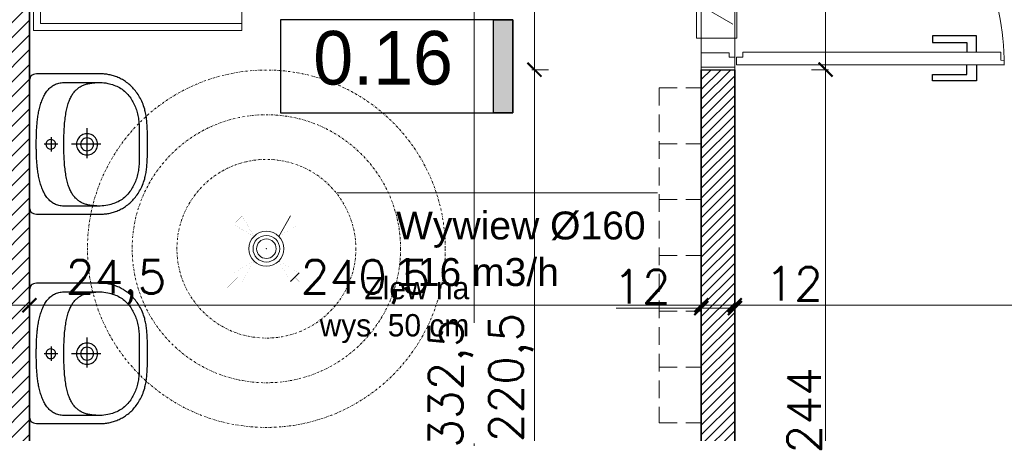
# Model space of a CAD drawing. Header units: millimetres. Extents: x -740 to 33545, y -26688 to 22494.
# Tile 134 of 256: x 10526 to 10878, y 10010 to 10158. Entities that reach past the tile are written whole.
import ezdxf
from ezdxf.lldxf.tags import DXFTag

# ---------------------------------------------------------------- set-up
doc = ezdxf.new("R2010")
doc.units = ezdxf.units.MM
doc.header["$MEASUREMENT"] = 0
for name, pattern in [('CENTERX2', [101.6, 63.5, -12.7, 12.7, -12.7]), ('DASHDOT', [1, 0.5, -0.25, 0, -0.25]), ('DASHED2', [9.525, 6.35, -3.175])]:
    doc.linetypes.add(name, pattern=pattern)
doc.layers.get('Defpoints').update_dxf_attribs({"color": 252})
doc.layers.add('## went NIEWID', color=51, linetype='DASHDOT', lineweight=15, plot=False)
for name, color, linetype in [('_IS_EKO_Opis_Wentylacja', 7, 'CENTERX2'), ('stolarka', 252, 'Continuous'), ('tabelki opis', 252, 'Continuous'), ('WYPOSAŻENIE', 252, 'Continuous')]:
    doc.layers.add(name, color=color, linetype=linetype)
for name, color, linetype, lineweight in [('_IS_EKO_transfer', 5, 'Continuous', 15), ('_IS_WYCIAG_TOALETY', 6, 'Continuous', 20), ('A_istniejące ściany', 252, 'Continuous', 35), ('A_l.przerywana', 252, 'ICAD_ISO03W100', 9), ('A_opisy', 252, 'Continuous', 15), ('A_projektowane sciany', 252, 'Continuous', 35), ('A_wyposażenie', 252, 'Continuous', 9), ('l. przekrojowa', 252, 'Continuous', 30), ('l.wypełnien', 252, 'Continuous', 5), ('mebelki', 252, 'Continuous', 9), ('szraf1', 252, 'Continuous', 5), ('wymiarowanie', 252, 'Continuous', 9)]:
    doc.layers.add(name, color=color, linetype=linetype, lineweight=lineweight)
doc.styles.add('Arial', font='arial.ttf')
doc.styles.add('ARIALL', font='GOTHIC.TTF', dxfattribs={"height": 40})
doc.styles.add('ROMANS', font='romans')
doc.styles.add('styl2', font='simplex.shx')
tags = doc.linetypes.add('ICAD_ISO03W100', pattern=[30, 12, -18]).pattern_tags.tags
tags[6:7] = [DXFTag(74, 4), DXFTag(75, 0), DXFTag(340, '0'), DXFTag(46, 1.0), DXFTag(50, 0.0), DXFTag(44, 0.0), DXFTag(45, 0.0)]
tags[4:5] = [DXFTag(74, 4), DXFTag(75, 0), DXFTag(340, '0'), DXFTag(46, 1.0), DXFTag(50, 0.0), DXFTag(44, 0.0), DXFTag(45, 0.0)]
doc.dimstyles.new('Skala 1-50', dxfattribs={"dimtxt": 12, "dimasz": 5, "dimexe": 1, "dimexo": 1, "dimgap": 1.5, "dimtad": 1, "dimdec": 1, "dimrnd": 0.5, "dimtxsty": 'styl2', "dimblk": 'ARCHTICK', "dimcen": 5, "dimadec": 0, "dimazin": 0, "dimtfac": 1, "dimtdec": 1, "dimtmove": 1, "dimatfit": 3, "dimldrblk": 'ARCHTICK', "dimfxl": 0, "dimlwd": -1, "dimlwe": -1, "dimarcsym": 0})

# ---------------------------------------------------------------- blocks, each defined once
blk = doc.blocks.new('_ArchTick')
at = {"color": 0, "linetype": 'ByBlock', "const_width": 0.15}
blk.add_lwpolyline([(-0.5, -0.5), (0.5, 0.5)], dxfattribs=at)
blk = doc.blocks.new('*D1183')
at = {"layer": 'Defpoints', "color": 0}
for p in [(10504.8, 10078.25), (10529.35, 10077.44), (10529.35, 10055.97)]:
    blk.add_point(p, dxfattribs=at)
at = {"layer": 'wymiarowanie', "color": 0}
for p, q in [((10504.8, 10060.97), (10504.8, 10054.97)), ((10529.35, 10060.97), (10529.35, 10054.97)), ((10504.8, 10055.97), (10529.35, 10055.97)), ((10529.35, 10055.97), (10577.4, 10055.97))]:
    blk.add_line(p, q, dxfattribs=at)
at = {"layer": 'wymiarowanie', "color": 0, "xscale": 5, "yscale": 5, "zscale": 5, "rotation": 180}
blk.add_blockref('_ArchTick', (10504.8, 10055.97), dxfattribs=at)
at = {"layer": 'wymiarowanie', "color": 0, "xscale": 5, "yscale": 5, "zscale": 5}
blk.add_blockref('_ArchTick', (10529.35, 10055.97), dxfattribs=at)
at = {"layer": 'wymiarowanie', "color": 0, "insert": (10560.33, 10064.32), "char_height": 12, "attachment_point": 5, "style": 'styl2'}
blk.add_mtext('24,5', dxfattribs=at)
blk = doc.blocks.new('*D1184')
at = {"layer": 'Defpoints', "color": 0}
for p in [(10529.35, 10077.44), (10769.66, 10079.28), (10769.66, 10055.97)]:
    blk.add_point(p, dxfattribs=at)
at = {"layer": 'wymiarowanie', "color": 0}
for p, q in [((10529.35, 10060.97), (10529.35, 10054.97)), ((10769.66, 10060.97), (10769.66, 10054.97)), ((10529.35, 10055.97), (10769.66, 10055.97))]:
    blk.add_line(p, q, dxfattribs=at)
at = {"layer": 'wymiarowanie', "color": 0, "xscale": 5, "yscale": 5, "zscale": 5, "rotation": 180}
blk.add_blockref('_ArchTick', (10529.35, 10055.97), dxfattribs=at)
at = {"layer": 'wymiarowanie', "color": 0, "xscale": 5, "yscale": 5, "zscale": 5}
blk.add_blockref('_ArchTick', (10769.66, 10055.97), dxfattribs=at)
at = {"layer": 'wymiarowanie', "color": 0, "insert": (10649.51, 10064.32), "char_height": 12, "attachment_point": 5, "style": 'styl2'}
blk.add_mtext('240,5', dxfattribs=at)
blk = doc.blocks.new('*D1185')
at = {"layer": 'Defpoints', "color": 0}
for p in [(10781.66, 10085.81), (10769.66, 10079.28), (10781.66, 10055.97)]:
    blk.add_point(p, dxfattribs=at)
at = {"layer": 'wymiarowanie', "color": 0}
for p, q in [((10769.66, 10060.97), (10769.66, 10054.97)), ((10781.66, 10060.97), (10781.66, 10054.97)), ((10769.66, 10055.97), (10781.66, 10055.97)), ((10781.66, 10055.97), (10812.12, 10055.97))]:
    blk.add_line(p, q, dxfattribs=at)
at = {"layer": 'wymiarowanie', "color": 0, "xscale": 5, "yscale": 5, "zscale": 5, "rotation": 180}
blk.add_blockref('_ArchTick', (10769.66, 10055.97), dxfattribs=at)
at = {"layer": 'wymiarowanie', "color": 0, "xscale": 5, "yscale": 5, "zscale": 5}
blk.add_blockref('_ArchTick', (10781.66, 10055.97), dxfattribs=at)
at = {"layer": 'wymiarowanie', "color": 0, "insert": (10802.87, 10063.62), "char_height": 12, "attachment_point": 5, "style": 'styl2'}
blk.add_mtext('12', dxfattribs=at)
blk = doc.blocks.new('*D1186')
at = {"layer": 'Defpoints', "color": 0}
for p in [(11839.15, 10110.74), (10781.66, 10085.81), (11839.15, 10055.97)]:
    blk.add_point(p, dxfattribs=at)
at = {"layer": 'wymiarowanie', "color": 0}
for p, q in [((10781.66, 10060.97), (10781.66, 10054.97)), ((11839.15, 10060.97), (11839.15, 10054.97)), ((10781.66, 10055.97), (11839.15, 10055.97))]:
    blk.add_line(p, q, dxfattribs=at)
at = {"layer": 'wymiarowanie', "color": 0, "xscale": 5, "yscale": 5, "zscale": 5, "rotation": 180}
blk.add_blockref('_ArchTick', (10781.66, 10055.97), dxfattribs=at)
at = {"layer": 'wymiarowanie', "color": 0, "xscale": 5, "yscale": 5, "zscale": 5}
blk.add_blockref('_ArchTick', (11839.15, 10055.97), dxfattribs=at)
at = {"layer": 'wymiarowanie', "color": 0, "insert": (11310.4, 10064.32), "char_height": 12, "attachment_point": 5, "style": 'styl2'}
blk.add_mtext('1057,5', dxfattribs=at)
blk = doc.blocks.new('zw$1165')
at = {"layer": 'WYPOSAŻENIE', "color": 0}
for points in [[(25.14, 42.24), (24.52, 42.24), (23.91, 42.24), (23.31, 42.24), (22.72, 42.23), (22.13, 42.23), (21.56, 42.22), (20.99, 42.2), (20.44, 42.19), (19.89, 42.17), (19.35, 42.15), (18.82, 42.12), (18.3, 42.09), (17.78, 42.05), (17.28, 42.01), (16.78, 41.96), (16.3, 41.91), (15.82, 41.85), (15.35, 41.78), (14.89, 41.71), (14.43, 41.63), (13.99, 41.54), (13.55, 41.44), (13.12, 41.33), (12.7, 41.22), (12.7, 41.22), (12.09, 41.03), (11.51, 40.84), (10.93, 40.63), (10.38, 40.4), (9.84, 40.17), (9.32, 39.92), (8.81, 39.67), (8.32, 39.4), (7.85, 39.12), (7.39, 38.84), (6.95, 38.54), (6.52, 38.23), (6.11, 37.92), (5.72, 37.6), (5.34, 37.27), (4.97, 36.93), (4.62, 36.58), (4.28, 36.23), (3.96, 35.87), (3.65, 35.51), (3.36, 35.14), (3.08, 34.76), (2.81, 34.39), (2.56, 34), (2.32, 33.62), (2.09, 33.23), (1.88, 32.83), (1.67, 32.44), (1.48, 32.04), (1.31, 31.64), (1.14, 31.24), (0.99, 30.84), (0.85, 30.44), (0.72, 30.03), (0.6, 29.63), (0.49, 29.23), (0.4, 28.83), (0.31, 28.43), (0.24, 28.03), (0.17, 27.64), (0.12, 27.25), (0.08, 26.86), (0.04, 26.47), (0.02, 26.09), (0, 25.72), (0, 25.34), (0, 25.34), (0, 3.19), (0.03, 2.5), (0.11, 1.9), (0.25, 1.4), (0.44, 0.99), (0.7, 0.66), (1.01, 0.4), (1.39, 0.22), (1.82, 0.09), (2.33, 0.02), (2.89, 0), (25.14, 0), (47.39, 0), (47.96, 0.02), (48.46, 0.09), (48.9, 0.22), (49.28, 0.4), (49.59, 0.66), (49.84, 0.99), (50.04, 1.4), (50.18, 1.9), (50.26, 2.5), (50.29, 3.19), (50.29, 25.34), (50.28, 25.72), (50.27, 26.09), (50.24, 26.47), (50.21, 26.86), (50.17, 27.25), (50.11, 27.64), (50.05, 28.03), (49.98, 28.43), (49.89, 28.83), (49.79, 29.23), (49.69, 29.63), (49.57, 30.03), (49.44, 30.44), (49.3, 30.84), (49.15, 31.24), (48.98, 31.64), (48.8, 32.04), (48.61, 32.44), (48.41, 32.83), (48.2, 33.23), (47.97, 33.62), (47.73, 34), (47.48, 34.39), (47.21, 34.76), (46.93, 35.14), (46.63, 35.51), (46.33, 35.87), (46, 36.23), (45.67, 36.58), (45.32, 36.93), (44.95, 37.27), (44.57, 37.6), (44.17, 37.92), (43.76, 38.23), (43.34, 38.54), (42.9, 38.84), (42.44, 39.12), (41.96, 39.4), (41.48, 39.67), (40.97, 39.92), (40.45, 40.17), (39.91, 40.4), (39.35, 40.63), (38.78, 40.84), (38.19, 41.03), (37.59, 41.22), (37.59, 41.22), (37.16, 41.33), (36.74, 41.44), (36.3, 41.54), (35.85, 41.63), (35.4, 41.71), (34.94, 41.78), (34.47, 41.85), (33.99, 41.91), (33.5, 41.96), (33.01, 42.01), (32.5, 42.05), (31.99, 42.09), (31.47, 42.12), (30.94, 42.15), (30.4, 42.17), (29.85, 42.19), (29.3, 42.2), (28.73, 42.22), (28.15, 42.23), (27.57, 42.23), (26.98, 42.24), (26.38, 42.24), (25.76, 42.24), (25.14, 42.24), (25.14, 42.24)], [(25.25, 39.29), (25.78, 39.29), (26.31, 39.3), (26.86, 39.3), (27.41, 39.3), (27.96, 39.31), (28.52, 39.31), (29.08, 39.31), (29.65, 39.31), (30.21, 39.3), (30.77, 39.29), (31.33, 39.27), (31.89, 39.24), (32.45, 39.21), (32.99, 39.17), (33.53, 39.12), (34.07, 39.06), (34.59, 38.99), (35.1, 38.9), (35.61, 38.8), (36.12, 38.69), (36.61, 38.56), (37.11, 38.42), (37.6, 38.27), (38.08, 38.1), (38.56, 37.92), (39.04, 37.72), (39.51, 37.51), (39.97, 37.28), (40.43, 37.04), (40.88, 36.78), (41.33, 36.51), (41.77, 36.22), (42.21, 35.91), (42.64, 35.58), (43.06, 35.24), (43.92, 34.42), (44.3, 33.99), (44.65, 33.56), (44.97, 33.12), (45.27, 32.67), (45.54, 32.21), (45.8, 31.73), (46.03, 31.25), (46.24, 30.75), (46.44, 30.24), (46.62, 29.71), (46.79, 29.16), (46.94, 28.6), (47.09, 28.02), (47.2, 27.34), (47.29, 26.67), (47.35, 26), (47.38, 25.32), (47.38, 12.31), (47.36, 11.84), (47.32, 11.39), (47.25, 10.96), (47.17, 10.54), (47.06, 10.13), (46.93, 9.74), (46.77, 9.36), (46.6, 8.99), (46.41, 8.64), (46.2, 8.3), (45.97, 7.97), (45.73, 7.65), (45.47, 7.35), (45.19, 7.06), (44.89, 6.78), (44.58, 6.51), (44.26, 6.26), (43.92, 6.01), (43.57, 5.78), (43.21, 5.55), (42.83, 5.34), (42.45, 5.14), (42.05, 4.94), (41.64, 4.76), (41.23, 4.58), (40.81, 4.42), (40.37, 4.26), (39.93, 4.11), (39.49, 3.97), (39.04, 3.84), (38.58, 3.72), (38.12, 3.6), (37.65, 3.49), (37.18, 3.39), (36.71, 3.3), (36.23, 3.21), (35.76, 3.13), (35.28, 3.05), (34.8, 2.98), (34.33, 2.92), (33.85, 2.86), (33.38, 2.8), (32.91, 2.76), (32.44, 2.71), (31.97, 2.67), (31.51, 2.64), (31.06, 2.61), (30.61, 2.58), (30.16, 2.56), (29.73, 2.53), (29.3, 2.52), (28.88, 2.5), (28.46, 2.49), (28.06, 2.48), (27.67, 2.47), (27.28, 2.47), (26.91, 2.46), (26.55, 2.46), (26.21, 2.46), (25.87, 2.46), (25.55, 2.46), (25.25, 2.46), (25.25, 2.46), (24.94, 2.46), (24.63, 2.46), (24.29, 2.46), (23.95, 2.46), (23.59, 2.46), (23.22, 2.47), (22.83, 2.47), (22.44, 2.48), (22.04, 2.49), (21.62, 2.5), (21.2, 2.52), (20.77, 2.53), (20.34, 2.56), (19.89, 2.58), (19.44, 2.61), (18.99, 2.64), (18.53, 2.67), (18.06, 2.71), (17.59, 2.76), (17.12, 2.8), (16.65, 2.86), (16.17, 2.92), (15.69, 2.98), (15.22, 3.05), (14.74, 3.13), (14.26, 3.21), (13.79, 3.3), (13.32, 3.39), (12.85, 3.49), (12.38, 3.6), (11.92, 3.72), (11.46, 3.84), (11.01, 3.97), (10.56, 4.11), (10.13, 4.26), (9.69, 4.42), (9.27, 4.58), (8.85, 4.76), (8.45, 4.94), (8.05, 5.14), (7.67, 5.34), (7.29, 5.55), (6.93, 5.78), (6.58, 6.01), (6.24, 6.26), (5.92, 6.51), (5.61, 6.78), (5.31, 7.06), (5.03, 7.35), (4.77, 7.65), (4.52, 7.97), (4.3, 8.3), (4.09, 8.64), (3.9, 8.99), (3.72, 9.36), (3.57, 9.74), (3.44, 10.13), (3.33, 10.54), (3.25, 10.96), (3.18, 11.39), (3.14, 11.84), (3.12, 12.31), (3.12, 12.31), (3.12, 25.32), (3.15, 26), (3.21, 26.67), (3.29, 27.34), (3.41, 28.02), (3.56, 28.6), (3.71, 29.16), (3.88, 29.71), (4.06, 30.24), (4.26, 30.75), (4.47, 31.25), (4.7, 31.73), (4.96, 32.21), (5.23, 32.67), (5.53, 33.12), (5.85, 33.56), (6.2, 33.99), (6.57, 34.42), (7.43, 35.24), (7.86, 35.58), (8.29, 35.91), (8.73, 36.22), (9.17, 36.51), (9.62, 36.78), (10.07, 37.04), (10.53, 37.28), (10.99, 37.51), (11.46, 37.72), (11.94, 37.92), (12.42, 38.1), (12.9, 38.27), (13.39, 38.42), (13.88, 38.56), (14.38, 38.69), (14.89, 38.8), (15.4, 38.9), (15.91, 38.99), (16.43, 39.06), (16.96, 39.12), (17.51, 39.17), (18.05, 39.21), (18.61, 39.24), (19.16, 39.27), (19.73, 39.29), (20.29, 39.3), (20.85, 39.31), (21.42, 39.31), (21.98, 39.31), (22.54, 39.31), (23.09, 39.3), (23.64, 39.3), (24.19, 39.3), (24.72, 39.29), (25.25, 39.29)], [(25.25, 12.31), (24.4, 12.31), (23.58, 12.32), (22.77, 12.34), (21.99, 12.36), (21.22, 12.38), (20.48, 12.42), (19.75, 12.45), (19.05, 12.5), (18.36, 12.55), (17.7, 12.6), (17.05, 12.67), (16.42, 12.73), (15.81, 12.81), (15.22, 12.89), (14.64, 12.98), (14.09, 13.07), (13.55, 13.17), (13.03, 13.27), (12.52, 13.38), (12.03, 13.5), (11.56, 13.62), (11.1, 13.75), (10.66, 13.89), (10.24, 14.03), (9.83, 14.18), (9.43, 14.33), (9.05, 14.49), (8.69, 14.66), (8.34, 14.83), (8, 15.01), (7.68, 15.19), (7.37, 15.38), (7.07, 15.58), (6.79, 15.79), (6.52, 16), (6.26, 16.21), (6.01, 16.44), (5.78, 16.67), (5.56, 16.9), (5.35, 17.15), (5.15, 17.4), (4.96, 17.65), (4.79, 17.91), (4.62, 18.18), (4.46, 18.46), (4.32, 18.74), (4.18, 19.03), (4.06, 19.32), (3.94, 19.62), (3.83, 19.93), (3.73, 20.24), (3.64, 20.56), (3.56, 20.89), (3.48, 21.23), (3.42, 21.57), (3.36, 21.91), (3.31, 22.27), (3.26, 22.63), (3.22, 23), (3.19, 23.37), (3.17, 23.75), (3.15, 24.14), (3.13, 24.54), (3.13, 24.94), (3.12, 25.34)], [(47.38, 25.34), (47.37, 24.94), (47.37, 24.54), (47.35, 24.14), (47.33, 23.75), (47.31, 23.37), (47.28, 23), (47.24, 22.63), (47.19, 22.27), (47.14, 21.91), (47.08, 21.57), (47.02, 21.23), (46.94, 20.89), (46.86, 20.56), (46.77, 20.24), (46.67, 19.93), (46.56, 19.62), (46.44, 19.32), (46.32, 19.03), (46.18, 18.74), (46.04, 18.46), (45.88, 18.18), (45.71, 17.91), (45.54, 17.65), (45.35, 17.4), (45.15, 17.15), (44.94, 16.9), (44.72, 16.67), (44.49, 16.44), (44.24, 16.21), (43.98, 16), (43.71, 15.79), (43.43, 15.58), (43.13, 15.38), (42.82, 15.19), (42.5, 15.01), (42.16, 14.83), (41.81, 14.66), (41.45, 14.49), (41.07, 14.33), (40.67, 14.18), (40.26, 14.03), (39.84, 13.89), (39.4, 13.75), (38.94, 13.62), (38.47, 13.5), (37.98, 13.38), (37.47, 13.27), (36.95, 13.17), (36.41, 13.07), (35.85, 12.98), (35.28, 12.89), (34.69, 12.81), (34.08, 12.73), (33.45, 12.67), (32.8, 12.6), (32.14, 12.55), (31.45, 12.5), (30.75, 12.45), (30.02, 12.42), (29.28, 12.38), (28.51, 12.36), (27.73, 12.34), (26.92, 12.32), (26.1, 12.31), (25.25, 12.31)], [(25.26, 25.56), (25.26, 15)], [(25.26, 16.85), (25.77, 16.89), (26.26, 16.99), (26.72, 17.15), (27.16, 17.37), (27.56, 17.64), (27.92, 17.96), (28.24, 18.32), (28.51, 18.72), (28.73, 19.16), (28.89, 19.62), (28.99, 20.11), (29.03, 20.63), (28.99, 21.14), (28.89, 21.63), (28.73, 22.09), (28.51, 22.53), (28.24, 22.93), (27.92, 23.29), (27.56, 23.61), (27.16, 23.88), (26.72, 24.1), (26.26, 24.26), (25.77, 24.36), (25.26, 24.4), (24.75, 24.36), (24.26, 24.26), (23.79, 24.1), (23.36, 23.88), (22.95, 23.61), (22.59, 23.29), (22.27, 22.93), (22, 22.53), (21.78, 22.09), (21.62, 21.63), (21.52, 21.14), (21.49, 20.63), (21.52, 20.11), (21.62, 19.62), (21.78, 19.16), (22, 18.72), (22.27, 18.32), (22.59, 17.96), (22.95, 17.64), (23.36, 17.37), (23.79, 17.15), (24.26, 16.99), (24.75, 16.89), (25.26, 16.85)], [(25.26, 18.31), (25.79, 18.37), (26.27, 18.55), (26.7, 18.82), (27.06, 19.18), (27.33, 19.61), (27.51, 20.1), (27.57, 20.63), (27.51, 21.15), (27.33, 21.64), (27.06, 22.07), (26.7, 22.43), (26.27, 22.7), (25.79, 22.88), (25.26, 22.94), (24.73, 22.88), (24.24, 22.7), (23.81, 22.43), (23.45, 22.07), (23.18, 21.64), (23.01, 21.15), (22.94, 20.63), (22.94, 20.63), (23.01, 20.1), (23.18, 19.61), (23.45, 19.18), (23.81, 18.82), (24.24, 18.55), (24.73, 18.37), (25.26, 18.31), (25.26, 18.31)], [(30.17, 20.65), (19.42, 20.65)], [(22.71, 7.72), (27.8, 7.72)], [(25.26, 5.87), (25.81, 5.96), (26.3, 6.21), (26.68, 6.59), (26.93, 7.08), (27.02, 7.63), (26.93, 8.19), (26.68, 8.67), (26.3, 9.05), (25.81, 9.3), (25.26, 9.39), (24.7, 9.3), (24.22, 9.05), (23.84, 8.67), (23.59, 8.19), (23.5, 7.63), (23.59, 7.08), (23.84, 6.59), (24.22, 6.21), (24.7, 5.96), (25.26, 5.87)], [(25.25, 10.21), (25.25, 5.27)]]:
    blk.add_lwpolyline(points, dxfattribs=at)
blk = doc.blocks.new('*D1412')
at = {"layer": 'Defpoints', "color": 0}
for p in [(10781.66, 10101.98), (10769.66, 10070.25), (10769.66, 10054.95)]:
    blk.add_point(p, dxfattribs=at)
at = {"layer": 'wymiarowanie', "color": 0}
for p, q in [((10769.66, 10059.95), (10769.66, 10053.95)), ((10781.66, 10059.95), (10781.66, 10053.95)), ((10769.66, 10054.95), (10739.19, 10054.95)), ((10781.66, 10054.95), (10769.66, 10054.95))]:
    blk.add_line(p, q, dxfattribs=at)
at = {"layer": 'wymiarowanie', "color": 0, "xscale": 5, "yscale": 5, "zscale": 5, "rotation": 180}
blk.add_blockref('_ArchTick', (10769.66, 10054.95), dxfattribs=at)
at = {"layer": 'wymiarowanie', "color": 0, "xscale": 5, "yscale": 5, "zscale": 5}
blk.add_blockref('_ArchTick', (10781.66, 10054.95), dxfattribs=at)
at = {"layer": 'wymiarowanie', "color": 0, "insert": (10748.45, 10062.6), "char_height": 12, "attachment_point": 5, "style": 'styl2'}
blk.add_mtext('12', dxfattribs=at)
blk = doc.blocks.new('*D2214')
at = {"layer": 'Defpoints', "color": 0}
for p in [(10693.63, 10252.34), (10688.43, 9919.76), (10711.03, 9919.76)]:
    blk.add_point(p, dxfattribs=at)
at = {"layer": 'wymiarowanie', "color": 0}
for p, q in [((10692.63, 10252.34), (10687.43, 10252.34)), ((10688.43, 10252.34), (10688.43, 10049.67)), ((10688.43, 9919.76), (10688.43, 10006.38)), ((10693.43, 9919.76), (10687.43, 9919.76))]:
    blk.add_line(p, q, dxfattribs=at)
at = {"layer": 'wymiarowanie', "color": 0, "xscale": 5, "yscale": 5, "zscale": 5}
for p, rotation in [((10688.43, 10252.34), 90), ((10688.43, 9919.76), 270)]:
    blk.add_blockref('_ArchTick', p, dxfattribs=dict(at, rotation=rotation))
at = {"layer": 'wymiarowanie', "color": 0, "insert": (10680.08, 10028.03), "char_height": 12, "attachment_point": 5, "rotation": 90, "style": 'styl2'}
blk.add_mtext('332,5', dxfattribs=at)
blk = doc.blocks.new('*D2771')
at = {"layer": 'Defpoints', "color": 0}
for p in [(10769.66, 10242.34), (10710.01, 10140.34), (10769.66, 10140.34)]:
    blk.add_point(p, dxfattribs=at)
at = {"layer": 'wymiarowanie', "color": 0}
for p, q in [((10715.01, 10242.34), (10709.01, 10242.34)), ((10710.01, 10242.34), (10710.01, 10140.34)), ((10715.01, 10140.34), (10709.01, 10140.34))]:
    blk.add_line(p, q, dxfattribs=at)
at = {"layer": 'wymiarowanie', "color": 0, "xscale": 5, "yscale": 5, "zscale": 5}
for p, rotation in [((10710.01, 10242.34), 90), ((10710.01, 10140.34), 270)]:
    blk.add_blockref('_ArchTick', p, dxfattribs=dict(at, rotation=rotation))
at = {"layer": 'wymiarowanie', "color": 0, "insert": (10702.21, 10191.34), "char_height": 12, "attachment_point": 5, "rotation": 90, "style": 'styl2'}
blk.add_mtext('102', dxfattribs=at)
blk = doc.blocks.new('*D2772')
at = {"layer": 'Defpoints', "color": 0}
for p in [(10769.66, 10140.34), (10710.01, 9919.76), (10769.66, 9919.76)]:
    blk.add_point(p, dxfattribs=at)
at = {"layer": 'wymiarowanie', "color": 0}
for p, q in [((10715.01, 10140.34), (10709.01, 10140.34)), ((10710.01, 10140.34), (10710.01, 9919.76)), ((10715.01, 9919.76), (10709.01, 9919.76))]:
    blk.add_line(p, q, dxfattribs=at)
at = {"layer": 'wymiarowanie', "color": 0, "xscale": 5, "yscale": 5, "zscale": 5}
for p, rotation in [((10710.01, 10140.34), 90), ((10710.01, 9919.76), 270)]:
    blk.add_blockref('_ArchTick', p, dxfattribs=dict(at, rotation=rotation))
at = {"layer": 'wymiarowanie', "color": 0, "insert": (10701.66, 10030.05), "char_height": 12, "attachment_point": 5, "rotation": 90, "style": 'styl2'}
blk.add_mtext('220,5', dxfattribs=at)
blk = doc.blocks.new('*D2775')
at = {"layer": 'Defpoints', "color": 0}
for p in [(10756.11, 10140.34), (10814.13, 10140.34), (10756.11, 9896.26)]:
    blk.add_point(p, dxfattribs=at)
at = {"layer": 'wymiarowanie', "color": 0}
for p, q in [((10809.13, 10140.34), (10815.13, 10140.34)), ((10814.13, 9896.26), (10814.13, 10140.34)), ((10809.13, 9896.26), (10815.13, 9896.26))]:
    blk.add_line(p, q, dxfattribs=at)
at = {"layer": 'wymiarowanie', "color": 0, "xscale": 5, "yscale": 5, "zscale": 5}
for p, rotation in [((10814.13, 10140.34), 90), ((10814.13, 9896.26), 270)]:
    blk.add_blockref('_ArchTick', p, dxfattribs=dict(at, rotation=rotation))
at = {"layer": 'wymiarowanie', "color": 0, "insert": (10806.48, 10018.3), "char_height": 12, "attachment_point": 5, "rotation": 90, "style": 'styl2'}
blk.add_mtext('244', dxfattribs=at)
blk = doc.blocks.new('*D2776')
at = {"layer": 'Defpoints', "color": 0}
for p in [(10756.11, 10242.34), (10814.13, 10242.34), (10756.11, 10140.34)]:
    blk.add_point(p, dxfattribs=at)
at = {"layer": 'wymiarowanie', "color": 0}
for p, q in [((10809.13, 10242.34), (10815.13, 10242.34)), ((10814.13, 10140.34), (10814.13, 10242.34)), ((10809.13, 10140.34), (10815.13, 10140.34))]:
    blk.add_line(p, q, dxfattribs=at)
at = {"layer": 'wymiarowanie', "color": 0, "xscale": 5, "yscale": 5, "zscale": 5}
for p, rotation in [((10814.13, 10242.34), 90), ((10814.13, 10140.34), 270)]:
    blk.add_blockref('_ArchTick', p, dxfattribs=dict(at, rotation=rotation))
at = {"layer": 'wymiarowanie', "color": 0, "insert": (10806.33, 10191.34), "char_height": 12, "attachment_point": 5, "rotation": 90, "style": 'styl2'}
blk.add_mtext('102', dxfattribs=at)
blk = doc.blocks.new('FILL_245')
at = {"color": 1, "linetype": 'Continuous', "const_width": 0.018}
blk.add_lwpolyline([(-42321.15, 289.36), (-42313.9, 301.91), (-42308.6, 296.6)], close=True, dxfattribs=at)
blk = doc.blocks.new('FILL_244')
at = {"color": 1, "linetype": 'Continuous', "const_width": 0.018}
blk.add_lwpolyline([(-42321.15, 274.23), (-42308.6, 266.98), (-42313.9, 261.68)], close=True, dxfattribs=at)
blk = doc.blocks.new('Wywiew_lazienki')
at = {"layer": '## went NIEWID'}
for radius in [40, 30, 20]:
    blk.add_circle((10620.47, 9724.02), radius, dxfattribs=at)
at = {"layer": '_IS_WYCIAG_TOALETY', "linetype": 'Continuous', "lineweight": 0}
for p, q in [((10625.88, 9731.38), (10623.23, 9726.79)), ((10625.88, 9716.67), (10627.82, 9718.61))]:
    blk.add_line(p, q, dxfattribs=at)
at = {"layer": '_IS_WYCIAG_TOALETY', "linetype": 'Continuous', "lineweight": 0, "const_width": 0.00658}
for points in [[(10611.71, 9732.78), (10614.08, 9730.41)], [(10629.22, 9732.78), (10626.85, 9730.41)], [(10615.05, 9731.38), (10613.11, 9729.44)], [(10615.05, 9731.38), (10613.11, 9729.44)], [(10613.11, 9729.44), (10617.7, 9726.79)], [(10617.7, 9726.79), (10615.05, 9731.38)], [(10617.7, 9726.79), (10615.05, 9731.38)], [(10627.82, 9729.44), (10623.23, 9726.79)], [(10625.88, 9731.38), (10627.82, 9729.44)], [(10625.88, 9731.38), (10627.82, 9729.44)], [(10617.7, 9726.79), (10617.7, 9726.79)], [(10623.23, 9726.79), (10623.23, 9726.79)], [(10617.7, 9721.26), (10613.11, 9718.61)], [(10617.7, 9721.26), (10613.11, 9718.61)], [(10615.05, 9716.67), (10617.7, 9721.26)], [(10617.7, 9721.26), (10617.7, 9721.26)], [(10623.23, 9721.26), (10627.82, 9718.61)], [(10623.23, 9721.26), (10627.82, 9718.61)], [(10623.23, 9721.26), (10623.23, 9721.26)], [(10625.88, 9716.67), (10623.23, 9721.26)], [(10613.11, 9718.61), (10615.05, 9716.67)], [(10613.11, 9718.61), (10615.05, 9716.67)], [(10611.71, 9715.27), (10614.08, 9717.64)], [(10629.22, 9715.27), (10626.85, 9717.64)]]:
    blk.add_lwpolyline(points, dxfattribs=at)
at = {"layer": '_IS_WYCIAG_TOALETY', "lineweight": 0}
for radius in [2.98, 2.18]:
    blk.add_circle((10620.47, 9724.02), radius, dxfattribs=at)
blk.add_point((10620.47, 9724.02), dxfattribs=at)
blk.add_point((10620.47, 9724.02), dxfattribs=at)
at = {"layer": '_IS_WYCIAG_TOALETY', "lineweight": 0, "extrusion": (0, 0, -1), "xscale": 0.3657600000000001, "yscale": 0.3657600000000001, "zscale": -0.3657600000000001}
for name in ['FILL_245', 'FILL_244']:
    blk.add_blockref(name, (4861.68, 9620.96), dxfattribs=at)

msp = doc.modelspace()

# ---------------------------------------------------------------- hatches: boundary and pattern name
at = {"layer": 'l.wypełnien'}
h = msp.add_hatch(dxfattribs=at)
h.set_pattern_fill('ANSI31', color=256, scale=30, style=0)
h.paths.add_polyline_path([(10179.68, 10402.52), (10279.59, 10402.52), (10279.59, 10396.52), (10273.59, 10396.52), (10273.59, 10123.69), (10279.59, 10126.48), (10279.59, 10017.29), (10316.23, 10017.29), (10316.23, 9992.74), (10279.59, 9992.74), (10279.59, 9927.76), (10254.19, 9927.76), (10254.19, 10359.34), (10179.68, 10359.34)])
h.paths.add_polyline_path([(10260.11, 10246.37), (10272.71, 10246.37), (10272.71, 10279.87), (10260.11, 10279.87)], flags=24)
h.paths.add_polyline_path([(10504.8, 10309.84), (10504.8, 10297.84), (10504.8, 10254.75), (10504.8, 10017.29), (10504.8, 9992.74), (10504.8, 9927.76), (10529.35, 9927.76), (10529.35, 10281.34), (10542.35, 10281.34), (10542.35, 10359.34), (10636.35, 10359.34), (10635.51, 10402.52), (10504.8, 10402.52), (10504.8, 10396.52)])
h.paths.add_polyline_path([(10504.8, 10396.52), (10510.8, 10396.52), (10510.8, 10309.84), (10504.8, 10309.84)], flags=16)
h.paths.add_polyline_path([(10504.8, 10392.52), (10504.8, 10309.84), (10510.8, 10309.84), (10510.8, 10396.52), (10504.8, 10396.52)], flags=0)
h.paths.add_polyline_path([(10515.95, 10326.34), (10515.95, 10347.34), (10530.35, 10347.34), (10530.35, 10326.34)], flags=16)
h.paths.add_polyline_path([(10515.95, 10347.34), (10515.95, 10326.34), (10530.35, 10326.34), (10530.35, 10347.34)], flags=0)
h.paths.add_polyline_path([(10515.95, 10297.84), (10515.95, 10293.34), (10530.35, 10293.34), (10530.35, 10314.34), (10515.95, 10314.34), (10515.95, 10309.84)], flags=16)
h.paths.add_polyline_path([(10515.95, 10297.84), (10515.95, 10309.84), (10515.95, 10314.34), (10530.35, 10314.34), (10530.35, 10293.34), (10515.95, 10293.34)], flags=0)
h.paths.add_polyline_path([(10504.8, 10254.75), (10504.8, 10297.84), (10510.8, 10297.84), (10510.8, 10254.75)], flags=16)
h.paths.add_polyline_path([(10510.8, 10254.75), (10510.8, 10297.84), (10504.8, 10297.84), (10504.8, 10259.75), (10504.8, 10254.75)], flags=0)
h.paths.add_polyline_path([(10504.8, 10297.84), (10510.8, 10297.84), (10510.8, 10309.84), (10504.8, 10309.84)], flags=16)
h.paths.add_polyline_path([(10504.8, 10309.84), (10510.8, 10309.84), (10510.8, 10297.84), (10504.8, 10297.84)], flags=0)
h.paths.add_polyline_path([(10510.8, 10309.84), (10515.95, 10309.84), (10515.95, 10297.84), (10510.8, 10297.84)], flags=16)
h.paths.add_polyline_path([(10510.84, 10326.02), (10523.45, 10326.02), (10523.45, 10359.52), (10510.84, 10359.52)], flags=8)
h.paths.add_polyline_path([(10510.84, 10326.02), (10523.45, 10326.02), (10523.45, 10359.52), (10510.84, 10359.52)], flags=8)
h.paths.add_polyline_path([(9506.72, 10359.34), (9506.72, 10402.52), (9858.19, 10402.52), (9858.19, 10359.34)])
h.paths.add_polyline_path([(10000.19, 10359.34), (10089.09, 10359.34), (10089.09, 10402.52), (10000.19, 10402.52)])
h.paths.add_polyline_path([(10273.59, 10123.69), (10273.59, 10396.52), (10279.59, 10396.52), (10279.59, 10359.34), (10279.59, 10126.48)])
h.paths.add_polyline_path([(10372.72, 9992.74), (10372.72, 10017.29), (10316.23, 10017.29), (10316.23, 9992.74)])
h.paths.add_polyline_path([(9858.19, 10359.34), (9858.19, 10402.52), (9878.19, 10402.52), (9878.19, 10359.34)])
h.paths.add_polyline_path([(10000.19, 10359.34), (10000.19, 10402.52), (9980.19, 10402.52), (9980.19, 10359.34)])
h.paths.add_polyline_path([(10279.59, 9907.76), (10279.59, 9927.76), (10254.19, 9927.76), (10254.19, 9907.76)])
h.paths.add_polyline_path([(10529.35, 9907.76), (10529.35, 9927.76), (10504.8, 9927.76), (10504.8, 9907.76)])
h.paths.add_polyline_path([(10494.8, 10017.29), (10494.8, 9992.74), (10504.8, 9992.74), (10504.8, 10017.29)])
h = msp.add_hatch(dxfattribs=at)
h.set_pattern_fill('ANSI31', color=256, scale=20, style=0)
h.paths.add_polyline_path([(10529.35, 9907.76), (10529.35, 9919.76), (10649.35, 9919.76), (10729.35, 9919.76), (10769.66, 9919.76), (10769.66, 10140.34), (10781.66, 10140.34), (10781.66, 9907.76)])
h.paths.add_polyline_path([(10719.66, 10264.34), (10719.66, 10252.34), (10769.66, 10252.34), (10769.66, 10242.34), (10781.66, 10242.34), (10781.66, 10359.34), (10769.66, 10359.34), (10769.66, 10264.34)])
at = {"layer": 'tabelki opis'}
msp.add_hatch(color=256, dxfattribs=at).paths.add_polyline_path([(10702.29, 10124.91), (10702.29, 10158.17), (10695.33, 10158.17), (10695.33, 10124.91)])

# ---------------------------------------------------------------- linework, layer by layer
at = {"color": 252, "lineweight": 9}
msp.add_lwpolyline([(10779.68, 10146.34), (10779.68, 10144.83), (10781.66, 10144.83), (10781.66, 10141.29), (10769.66, 10141.29), (10769.66, 10146.34), (10779.68, 10146.34)], dxfattribs=at)
at = {"layer": '_IS_EKO_transfer', "color": 5, "lineweight": 15, "ltscale": 5}
msp.add_line((10780.95, 10156.65), (10769.43, 10163.31), dxfattribs=at)
msp.add_lwpolyline([(10782.39, 10151.64), (10782.39, 10231.64), (10767.99, 10231.64), (10767.99, 10151.64)], close=True, dxfattribs=at)
at = {"layer": '_IS_WYCIAG_TOALETY', "color": 6}
msp.add_circle((10614.1, 10076.21), 6.25, dxfattribs=at)
at = {"layer": 'A_istniejące ściany'}
msp.add_lwpolyline([(10529.35, 9907.76), (10529.35, 10281.34)], dxfattribs=at)
at = {"layer": 'A_l.przerywana', "ltscale": 0.3}
msp.add_lwpolyline([(10781.66, 10140.34), (10769.66, 10140.34), (10769.66, 10242.34), (10781.66, 10242.34)], close=True, dxfattribs=at)
at = {"layer": 'A_projektowane sciany'}
for p, q in [((10769.66, 9919.76), (10769.66, 10140.34)), ((10781.66, 9896.26), (10781.66, 10140.34)), ((10769.66, 9919.76), (10769.66, 10074.34))]:
    msp.add_line(p, q, dxfattribs=at)
at = {"layer": 'A_wyposażenie', "linetype": 'DASHED2'}
for p, q in [((10754.66, 10133.83), (10754.66, 10013.83)), ((10754.66, 10133.83), (10754.66, 10013.83)), ((10754.66, 10133.83), (10769.66, 10133.83)), ((10754.66, 10113.83), (10769.66, 10113.83)), ((10754.66, 10113.83), (10769.66, 10113.83)), ((10754.66, 10093.83), (10769.66, 10093.83)), ((10754.66, 10093.83), (10769.66, 10093.83)), ((10754.66, 10073.83), (10769.66, 10073.83)), ((10754.66, 10073.83), (10769.66, 10073.83)), ((10754.66, 10053.83), (10769.66, 10053.83)), ((10754.66, 10053.83), (10769.66, 10053.83)), ((10754.66, 10033.83), (10769.66, 10033.83)), ((10754.66, 10033.83), (10769.66, 10033.83)), ((10754.66, 10013.83), (10769.66, 10013.83)), ((10754.66, 10013.83), (10769.66, 10013.83))]:
    msp.add_line(p, q, dxfattribs=at)
at = {"layer": 'A_wyposażenie'}
for points in [[(10530.85, 10154.34), (10605.35, 10154.34), (10605.35, 10251.34), (10530.85, 10251.34)], [(10533.35, 10156.84), (10605.35, 10156.84), (10605.35, 10248.84), (10533.35, 10248.84)]]:
    msp.add_lwpolyline(points, close=True, dxfattribs=at)
at = {"layer": 'l. przekrojowa'}
msp.add_line((10769.66, 10140.34), (10781.66, 10140.34), dxfattribs=at)
at = {"layer": 'mebelki'}
msp.add_lwpolyline([(10779.68, 10146.34), (10779.68, 10144.83), (10781.66, 10144.83), (10781.66, 10141.29), (10769.66, 10141.29), (10769.66, 10146.34), (10779.68, 10146.34)], dxfattribs=at)
at = {"layer": 'stolarka'}
for points in [[(10868.09, 10146.62), (10868.09, 10152.42), (10852.42, 10152.42), (10852.42, 10150.1), (10864.61, 10150.1), (10864.61, 10146.62)], [(10868.09, 10142.09), (10868.09, 10136.29), (10852.42, 10136.29), (10852.42, 10138.61), (10864.61, 10138.61), (10864.61, 10142.09)]]:
    msp.add_lwpolyline(points, dxfattribs=at)
at = {"layer": 'stolarka', "lineweight": 9}
msp.add_lwpolyline([(10782.23, 10144.88), (10782.23, 10142.09), (10878, 10142.09), (10877.99, 10143.6), (10876.84, 10143.78), (10876.84, 10146.62), (10784.53, 10146.62), (10784.53, 10144.88), (10782.23, 10144.88)], dxfattribs=at)
at = {"layer": 'stolarka', "linetype": 'ICAD_ISO03W100', "lineweight": 13, "ltscale": 0.3}
msp.add_arc((10782.23, 10142.09), 95.77, 359.9469, 89.9997, dxfattribs=at)
at = {"layer": 'tabelki opis'}
msp.add_lwpolyline([(10702.29, 10158.17), (10619.13, 10158.17), (10619.13, 10124.91), (10702.29, 10124.91), (10702.29, 10158.17)], dxfattribs=at)
msp.add_lwpolyline([(10702.29, 10124.91), (10695.33, 10124.91), (10695.33, 10158.17), (10702.29, 10158.17)], close=True, dxfattribs=at)
at = {"layer": 'wymiarowanie'}
msp.add_line((10753.99, 10096.25), (10639.34, 10096.25), dxfattribs=at)

# ---------------------------------------------------------------- block references
at = {"xscale": 1.6, "yscale": 1.6, "zscale": 1.6}
msp.add_blockref('Wywiew_lazienki', (-6378.65, -5482.23), dxfattribs=at)
at = {"layer": 'szraf1', "rotation": 270}
for p in [(10529.35, 10138.86), (10529.35, 10063.86)]:
    msp.add_blockref('zw$1165', p, dxfattribs=at)

# ---------------------------------------------------------------- texts
at = {"layer": '_IS_EKO_Opis_Wentylacja', "insert": (10660.49, 10089.53), "char_height": 10, "width": 108.1234, "attachment_point": 1, "style": 'Arial'}
msp.add_mtext('Wywiew %%C160 \\P116 m3/h', dxfattribs=at)
at = {"layer": 'A_opisy', "ltscale": 0.3, "char_height": 10.8, "width": 109.7533, "attachment_point": 1, "rotation": 90, "style": 'ARIALL'}
for insert in [(10647.61, 9636.58), (10843.19, 9636.58)]:
    msp.add_mtext('\\pi43.41246;{\\fArial|b0|i1|c238|p34;153}\\P\\pi43.29366;{\\fArial|b0|i1|c238|p34;175}', dxfattribs=dict(at, insert=insert))
at = {"layer": 'tabelki opis', "insert": (10630.86, 10154.22), "char_height": 19.2, "width": 56.7, "attachment_point": 1}
msp.add_mtext('{\\fCentury Gothic|b0|i0|c238|p34;0.16}', dxfattribs=at)
at = {"layer": 'wymiarowanie', "insert": (5416.61, 10130.15), "char_height": 12, "width": 621.5287, "attachment_point": 1}
msp.add_mtext('\\pi463.76474;{\\fCentury Gothic|b0|i0|c238|p34;Obróbka cokołowa}\\P\\pi223.76474;{\\fCentury Gothic|b0|i0|c238|p34; z blachy stalowej powlekanej w kolorze RAL 7016}', dxfattribs=at)
at = {"layer": 'wymiarowanie', "linetype": 'Continuous', "insert": (10686.66, 10089.46), "char_height": 14, "width": 327.6277, "attachment_point": 3, "style": 'ROMANS'}
msp.add_mtext('\\pi57.96004;{\\Fsimplex8;\\T0.75000;}\\P{\\fCentury Gothic|b0|i0|c238|p0;\\H0.57143x;Zlew na }\\P{\\fCentury Gothic|b0|i0|c238|p0;\\H0.57143x;wys. 50 cm}', dxfattribs=at)

# ---------------------------------------------------------------- dimensions: what is measured, and where the dimension line sits
at = {"layer": 'wymiarowanie'}
for base, p1, p2, angle, picture, middle in [((10688.43, 9919.76), (10693.63, 10252.34), (10711.03, 9919.76), 90, '*D2214', (10688.43, 10028.03)), ((10769.66, 10054.95), (10781.66, 10101.98), (10769.66, 10070.25), 180, '*D1412', (10748.45, 10054.95))]:
    dim = msp.add_linear_dim(base=base, p1=p1, p2=p2, angle=angle, dimstyle='Skala 1-50', dxfattribs=at)
    dim.commit()
    dim.dimension.update_dxf_attribs({"geometry": picture, "text_midpoint": middle, "dimtype": 160})
for base, p1, p2, picture, middle in [((10710.01, 10140.34), (10769.66, 10242.34), (10769.66, 10140.34), '*D2771', (10702.21, 10191.34)), ((10814.13, 10242.34), (10756.11, 10140.34), (10756.11, 10242.34), '*D2776', (10806.33, 10191.34)), ((10710.01, 9919.76), (10769.66, 10140.34), (10769.66, 9919.76), '*D2772', (10701.66, 10030.05)), ((10814.13, 10140.34), (10756.11, 9896.26), (10756.11, 10140.34), '*D2775', (10806.48, 10018.3))]:
    dim = msp.add_linear_dim(base=base, p1=p1, p2=p2, angle=90, dimstyle='Skala 1-50', dxfattribs=at)
    dim.commit()
    dim.dimension.update_dxf_attribs({"geometry": picture, "text_midpoint": middle})
for base, p1, p2, picture, middle in [((11839.15, 10055.97), (10781.66, 10085.81), (11839.15, 10110.74), '*D1186', (11310.4, 10064.32)), ((10769.66, 10055.97), (10529.35, 10077.44), (10769.66, 10079.28), '*D1184', (10649.51, 10064.32))]:
    dim = msp.add_linear_dim(base=base, p1=p1, p2=p2, dimstyle='Skala 1-50', dxfattribs=at)
    dim.commit()
    dim.dimension.update_dxf_attribs({"geometry": picture, "text_midpoint": middle})
for base, p1, p2, picture, middle in [((10781.66, 10055.97), (10769.66, 10079.28), (10781.66, 10085.81), '*D1185', (10802.87, 10055.97)), ((10529.3521, 10055.9708), (10504.7988, 10078.2496), (10529.3521, 10077.4375), '*D1183', (10560.3338, 10055.9708))]:
    dim = msp.add_linear_dim(base=base, p1=p1, p2=p2, dimstyle='Skala 1-50', dxfattribs=at)
    dim.commit()
    dim.dimension.update_dxf_attribs({"geometry": picture, "text_midpoint": middle, "dimtype": 160})

doc.saveas('drawing.dxf')
